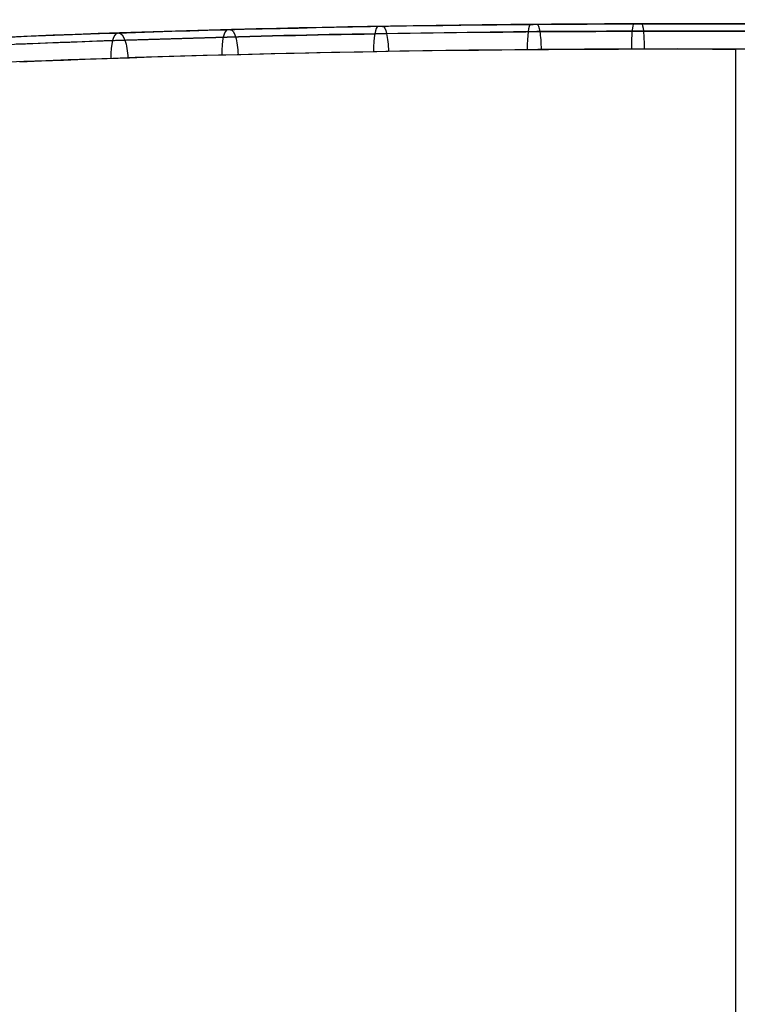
# Model space of a CAD drawing. Extents: x -19 to 1160, y -2382 to -1354.
# Tile 60 of 69: x 546 to 574, y -1393 to -1354. Entities that reach past the tile are written whole.
import ezdxf

# ---------------------------------------------------------------- set-up
doc = ezdxf.new("R2010")
doc.units = 0
doc.layers.add('1', color=7, linetype='CONTINUOUS')

msp = doc.modelspace()

# ---------------------------------------------------------------- linework, layer by layer
at = {"layer": '1', "color": 7}
msp.add_line((574.249, -1849.471, 64.191), (574.249, -1354.977, 64.191), dxfattribs=at)
at = {"layer": '1', "color": 7, "extrusion": (0.998622, -0.003968, 0.052336)}
msp.add_lwpolyline([(-1352.684, 33.768), (-1352.628, 33.762), (-1352.573, 33.754), (-1352.52, 33.745), (-1352.494, 33.74), (-1352.468, 33.734), (-1352.443, 33.728), (-1352.418, 33.721), (-1352.394, 33.714), (-1352.37, 33.707), (-1352.347, 33.699), (-1352.323, 33.691), (-1352.301, 33.683), (-1352.278, 33.674), (-1352.257, 33.664), (-1352.235, 33.654), (-1352.214, 33.644), (-1352.193, 33.634), (-1352.173, 33.623), (-1352.153, 33.611), (-1352.134, 33.6), (-1352.115, 33.587), (-1352.096, 33.575), (-1352.078, 33.562), (-1352.06, 33.548), (-1352.042, 33.535), (-1352.025, 33.52), (-1352.009, 33.506), (-1351.992, 33.491), (-1351.977, 33.475), (-1351.961, 33.46), (-1351.946, 33.443), (-1351.932, 33.427), (-1351.917, 33.41), (-1351.904, 33.392), (-1351.89, 33.374), (-1351.877, 33.356), (-1351.865, 33.337), (-1351.852, 33.318), (-1351.841, 33.299), (-1351.829, 33.279), (-1351.818, 33.259), (-1351.808, 33.238), (-1351.797, 33.217), (-1351.788, 33.195), (-1351.778, 33.174), (-1351.769, 33.151), (-1351.761, 33.129), (-1351.753, 33.105), (-1351.745, 33.082), (-1351.738, 33.058), (-1351.731, 33.034), (-1351.724, 33.009), (-1351.718, 32.984), (-1351.712, 32.958), (-1351.707, 32.932), (-1351.698, 32.879), (-1351.69, 32.825), (-1351.684, 32.768)], dxfattribs=at)
at = {"layer": '1', "color": 7, "extrusion": (0.926948, 0.037738, 0.373288)}
msp.add_lwpolyline([(-1376.575, -137.71), (-1376.52, -137.707), (-1376.492, -137.704), (-1376.466, -137.702), (-1376.44, -137.698), (-1376.414, -137.695), (-1376.388, -137.691), (-1376.363, -137.686), (-1376.338, -137.681), (-1376.314, -137.676), (-1376.29, -137.67), (-1376.267, -137.663), (-1376.243, -137.656), (-1376.22, -137.649), (-1376.198, -137.641), (-1376.176, -137.633), (-1376.154, -137.625), (-1376.133, -137.616), (-1376.112, -137.606), (-1376.091, -137.596), (-1376.071, -137.586), (-1376.051, -137.575), (-1376.032, -137.564), (-1376.013, -137.552), (-1375.994, -137.54), (-1375.976, -137.527), (-1375.958, -137.514), (-1375.941, -137.5), (-1375.923, -137.486), (-1375.907, -137.472), (-1375.89, -137.457), (-1375.874, -137.441), (-1375.859, -137.426), (-1375.843, -137.409), (-1375.829, -137.393), (-1375.814, -137.376), (-1375.8, -137.358), (-1375.786, -137.34), (-1375.773, -137.321), (-1375.76, -137.302), (-1375.747, -137.283), (-1375.735, -137.263), (-1375.723, -137.243), (-1375.712, -137.222), (-1375.7, -137.201), (-1375.69, -137.179), (-1375.679, -137.157), (-1375.669, -137.134), (-1375.66, -137.111), (-1375.65, -137.088), (-1375.642, -137.064), (-1375.633, -137.039), (-1375.625, -137.014), (-1375.617, -136.989), (-1375.61, -136.963), (-1375.603, -136.937), (-1375.59, -136.883), (-1375.578, -136.827), (-1375.568, -136.769), (-1375.559, -136.71)], dxfattribs=at)
at = {"layer": '1', "color": 7, "extrusion": (0, 0, -1)}
msp.add_arc((-571.681, -2014.471, -57.074), 660.5, 87.713965, 91.705077, dxfattribs=at)
at = {"layer": '1', "color": 7, "extrusion": (0.01059, 0.990292, -0.138601)}
msp.add_arc((-593.891, -221.408, -1343.896), 97.986, 69.48918, 86.97329, dxfattribs=at)
at = {"layer": '1', "color": 7, "extrusion": (-0.010501, -0.991873, 0.126798)}
msp.add_arc((593.754, -205.615, 1344.066), 90.59, 93.02415, 112.11906, dxfattribs=at)
at = {"layer": '1', "color": 7, "extrusion": (-0.010565, -0.990417, 0.137701)}
msp.add_arc((593.855, -220.246, 1343.636), 97.383, 93.02512, 110.49923, dxfattribs=at)
at = {"layer": '1', "color": 7, "extrusion": (-0.010553, -0.991798, 0.127378)}
msp.add_arc((593.81, -206.136, 1344.163), 89.596, 93.02363, 112.17308, dxfattribs=at)
at = {"layer": '1', "color": 7, "extrusion": (0.965563, 0.02582, 0.258883)}
msp.add_arc((-1369.533, -76.066, 515.509), 1, 0.0052, 89.5672, dxfattribs=at)
at = {"layer": '1', "color": 7, "extrusion": (-0.96036, -0.025521, -0.277593)}
msp.add_arc((1369.447, -93.108, -512.251), 1, 179.8763, 270.421, dxfattribs=at)
at = {"layer": '1', "color": 7, "extrusion": (0.980056, 0.017321, 0.197963)}
msp.add_arc((-1364.759, -45.935, 537.54), 1, 0.0057, 89.7672, dxfattribs=at)
at = {"layer": '1', "color": 7, "extrusion": (-0.977301, -0.016998, -0.211172)}
msp.add_arc((1364.609, -60.257, -535.922), 1, 179.8531, 270.2088, dxfattribs=at)
at = {"layer": '1', "color": 7, "extrusion": (0.990642, 0.008414, 0.136226)}
msp.add_arc((-1359.754, -13.713, 557.885), 1, 0.006, 89.9159, dxfattribs=at)
at = {"layer": '1', "color": 7, "extrusion": (-0.989587, -0.007996, -0.143716)}
msp.add_arc((1359.525, -25.01, -557.579), 1, 179.8783, 270.0644, dxfattribs=at)
at = {"layer": '1', "color": 7, "extrusion": (0.995535, 0.002262, 0.094366)}
msp.add_arc((-1356.265, 9.094, 570.507), 1, 0.0063, 89.9798, dxfattribs=at)
at = {"layer": '1', "color": 7, "extrusion": (-0.995172, -0.001781, -0.09813)}
msp.add_arc((1355.991, -0.127, -570.818), 1, 179.9231, 270.0078, dxfattribs=at)
at = {"layer": '1', "color": 7, "extrusion": (0.052336, 7.2925e-12, -0.99863)}
msp.add_arc((-2016.28, 574.198, -33.756), 662.017, 0.227372, 2.282905, dxfattribs=at)
at = {"layer": '1', "color": 7, "extrusion": (0.952327, 0.031787, 0.30342)}
msp.add_arc((-1372.921, -97.038, 498.205), 1, 0.005, 89.3939, dxfattribs=at)
at = {"layer": '1', "color": 7, "extrusion": (-0.944765, -0.031464, -0.326234)}
msp.add_arc((1372.884, -115.99, -493.47), 1, 179.9232, 270.621, dxfattribs=at)
at = {"layer": '1', "color": 7, "extrusion": (0.010488, 0.990641, -0.136087)}
msp.add_arc((-593.752, -217.953, -1345.008), 98.127, 69.47533, 86.96842, dxfattribs=at)
at = {"layer": '1', "color": 7, "extrusion": (-0.010601, -0.991727, 0.127927)}
msp.add_arc((593.889, -206.973, 1344.738), 89.305, 93.02827, 112.15758, dxfattribs=at)
at = {"layer": '1', "color": 7, "extrusion": (-0.052336, -2.83626e-11, 0.99863)}
msp.add_arc((2016.28, 574.198, 34.05), 661.309, 177.717098, 179.772631, dxfattribs=at)

doc.saveas('drawing.dxf')
